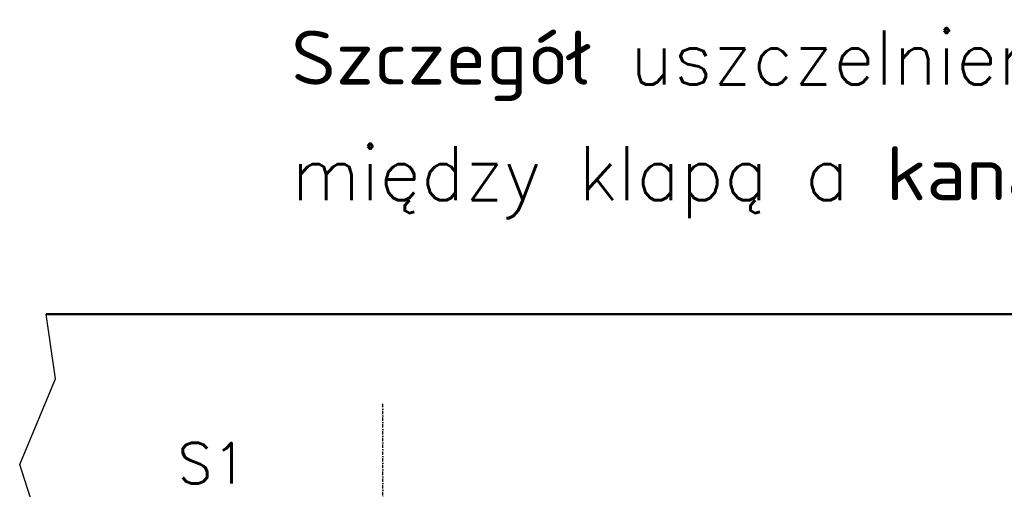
# Model space of a CAD drawing. Header units: millimetres. Extents: x -187295 to -99325, y -133089 to -73689.
# Tile 28 of 34: x -139219 to -131924, y -116620 to -113145. Entities that reach past the tile are written whole.
import ezdxf

# ---------------------------------------------------------------- set-up
doc = ezdxf.new("R2010")
doc.units = ezdxf.units.MM
doc.header["$LTSCALE"] = 50
doc.linetypes.add('DASHDOT', pattern=[1, 0.5, -0.25, 0, -0.25])
doc.layers.add('AM_0', color=7, linetype='Continuous', lineweight=50)
doc.layers.add('KOSMETYKA', color=7, linetype='Continuous')
doc.styles.add('ROMANS', font='romans', dxfattribs={"width": 0.8})

msp = doc.modelspace()

# ---------------------------------------------------------------- linework, layer by layer
at = {"layer": 'AM_0'}
msp.add_line((-126733.824, -115324.949), (-139023.874, -115324.949), dxfattribs=at)
at = {"layer": 'KOSMETYKA', "color": 3, "linetype": 'DASHDOT'}
msp.add_line((-136528.65, -119419.89), (-136528.65, -115970.229), dxfattribs=at)
at = {"layer": 'KOSMETYKA', "color": 7, "linetype": 'Continuous'}
msp.add_lwpolyline([(-139048.814, -117761.929), (-139175.435, -117271.001), (-139125.026, -116730.61), (-139219.302, -116436.713), (-138954.452, -115801.516), (-139023.874, -115324.949)], dxfattribs=at)

# ---------------------------------------------------------------- texts
at = {"layer": 'KOSMETYKA', "style": 'ROMANS'}
for s, height, p in [('Szczegół uszczelnienia połączenia ', 400, (-137206.288, -113625.103)), ('między klapą a kanałem K3', 400, (-137206.288, -114480.857)), ('S1', 300, (-138049.422, -116576.142))]:
    msp.add_text(s, height=height, dxfattribs=at).set_placement(p)

doc.saveas('drawing.dxf')
